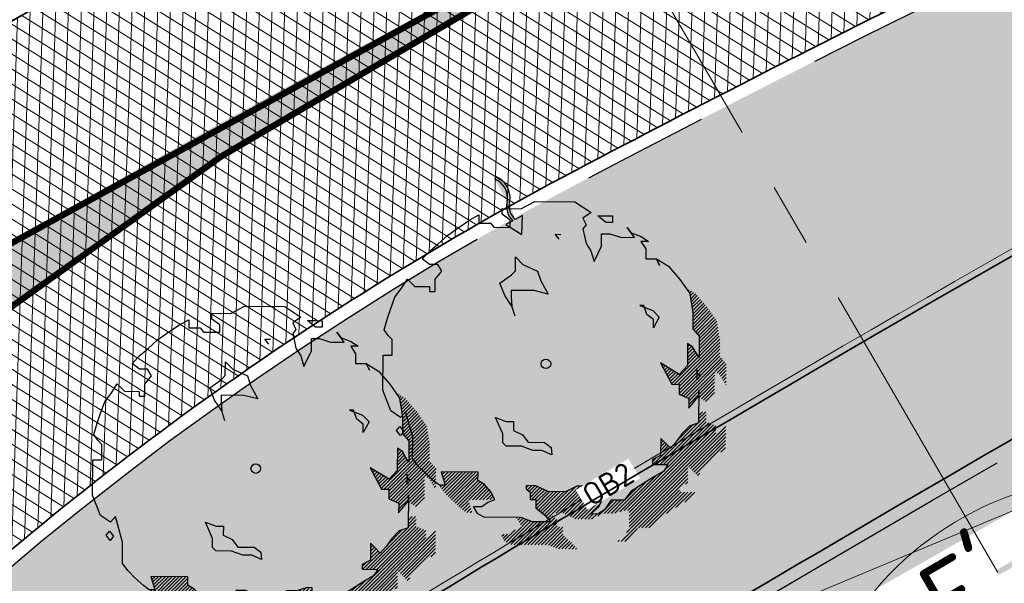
# Model space of a CAD drawing. Header units: metres. Extents: x 195696 to 514079, y 327475 to 328989.
# Tile 49 of 146: x 195920.91 to 195936.4, y 327615.56 to 327624.41. Entities that reach past the tile are written whole.
import ezdxf
from ezdxf.enums import TextEntityAlignment as Align

# ---------------------------------------------------------------- set-up
doc = ezdxf.new("R2010")
doc.units = ezdxf.units.M
for name, pattern in [('CENTER2', [1.125, 0.75, -0.125, 0.125, -0.125]), ('VH-RIJWIELPADBAND', [20, 8, -2, 2, -2, 0, -2, 2, -2]), ('VH-TROTTOIRBAND_180-200', [20, 10, -2, 2, -2, 2, -2]), ('XX-CENTER', [8, 5, -1, 1, -1])]:
    doc.linetypes.add(name, pattern=pattern)
for name, color, linetype, lineweight in [('B-WE-GR-BOOM-S', 74, 'Continuous', 18), ('B-WE-RI-GWA-G', 30, 'Continuous', 18), ('mk-nw-streep 0.10', 7, 'Continuous', 35), ('N-WE-GR-BOOM-S', 74, 'Continuous', 25), ('N-WE-GR-GRAS-A-250', 62, 'Continuous', 18), ('N-WE-GW-ONTGRAVINGSVAK-vak 5-A-250', 82, 'Continuous', 18), ('N-WE-GW-TALUD-G', 6, 'Continuous', 18), ('N-WE-KG-WERKGRENS-200-G', 14, 'CENTER2', 35), ('N-WE-RI-HWA_KOLK_INFILTRATIE-S-50', 150, 'Continuous', 25), ('N-WE-VH-GESLOTENVERHARDING-A-200', 252, 'Continuous', 18), ('N-WE-VH-KANTOPSLUITING_OPSLUITBAND-T18', 7, 'Continuous', 18), ('N-WE-VH-KANTOPSLUITING_OPSLUITBAND_100X200-G', 5, 'Continuous', 13), ('N-WE-VH-KANTOPSLUITING_RIJWIELPADBAND_40 120_250-G', 1, 'VH-RIJWIELPADBAND', 35), ('N-WE-VH-KANTOPSLUITING_TROTTOIRBAND_180 200_250-G', 6, 'VH-TROTTOIRBAND_180-200', 25), ('N-WE-VH-KANTOPSLUITING_VOORKANTBAND-G', 2, 'Continuous', 35), ('N-WE-VH-KANTVERHARDING-G', 5, 'Continuous', 35), ('N-WE-VH-OPENVERHARDING_BETONSTRAATSTEEN_ROOD-A', 13, 'Continuous', 18), ('N-WE-VH-TEGEL-A', 252, 'Continuous', 18), ('X-XX-AL-T25', 7, 'Continuous', 25), ('X-XX-AL-VERWIJZING-S-250', 7, 'Continuous', 18), ('X-XX-AL-VERWIJZING_DOORSNEDE-G', 7, 'XX-CENTER', 18)]:
    doc.layers.add(name, color=color, linetype=linetype, lineweight=lineweight)
doc.styles.add('NLCS-ISO', font='NLCS-ISO.ttf')
doc.styles.add('NLCS-ISO-M200-T18', font='NLCS-ISO.ttf', dxfattribs={"height": 0.36})
doc.styles.add('NLCS-ISO-M250-T25', font='NLCS-ISO.ttf', dxfattribs={"height": 0.625})
pattern_1 = [(0, (0, 0), (0.5, 0.5), [0.125, -0.375]), (0, (0.275, 0.3), (0.5, 0.5), [0.125, -0.375]), (90, (0.05, 0.175), (-0.5, 0.5), [0.125, -0.375]), (90, (0.25, 0.35), (-0.5, 0.5), [0.125, -0.375]), (45, (0.1, 0.35), (0, 0.5), [0.125, -0.582106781]), (135, (0.275, 0), (-0.5, 0), [0.125, -0.582106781]), (26.5650512, (0.125, 0.15), (0.5, 2e-10), [0.125, -0.9930339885]), (26.5650512, (0.35, 0.4), (0.5, 2e-10), [0.125, -0.9930339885]), (63.43494882, (0.35, 0), (3e-11, 0.5), [0.125, -0.9930339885]), (63.43494882, (0.125, 0.225), (3e-11, 0.5), [0.125, -0.9930339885]), (63.43494882, (0.3, 0.1), (3e-11, 0.5), [0.125, -0.9930339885]), (116.5650512, (0, 0.275), (-2e-10, 0.5), [0.125, -0.9930339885]), (153.43494882, (0.1, 0.075), (-0.5, 3e-11), [0.125, -0.9930339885])]

# ---------------------------------------------------------------- blocks, each defined once
blk = doc.blocks.new('SGR-BOOM_05')
blk.add_lwpolyline([(0.433, 4.712), (0.441, 4.722), (0.45, 4.731), (0.457, 4.739), (0.465, 4.746), (0.473, 4.754), (0.48, 4.761), (0.487, 4.77), (0.494, 4.779), (0.501, 4.79), (0.508, 4.802), (0.513, 4.817), (0.516, 4.836), (0.517, 4.858), (0.515, 4.885), (0.509, 4.916), (0.475, 5.034, -0.52938), (0.529, 5.099, -0.087139), (2.218, 4.625, -0.372341), (2.284, 4.473), (2.354, 4.119), (2.18, 3.946), (1.992, 3.985), (1.767, 3.817), (1.853, 3.602), (2.086, 3.527), (2.712, 3.671), (2.864, 3.587), (2.85, 3.453), (2.707, 3.365), (2.577, 2.941), (2.743, 2.67), (3.168, 3.347, -0.504641), (3.406, 3.14, 0.331948), (3.544, 2.921, 0.282008), (3.993, 3.004), (3.957, 2.985, -0.512156), (4.163, 2.984, -0.16076), (5.094, -0.056), (4.977, -0.169), (4.976, -0.294), (4.862, -0.315), (4.876, -0.438), (4.698, -0.381), (4.644, -0.519), (4.864, -0.665), (4.933, -0.72), (5.054, -0.599, -0.106371), (4.341, -2.61), (3.705, -2.201), (3.588, -2.282), (3.512, -1.945), (3.286, -1.673), (3.024, -1.676), (3.03, -1.99), (2.83, -2.678), (2.861, -2.809), (3.005, -2.829), (3.93, -3.183, -0.236298), (-0.225, -5.013, 0.159625), (-0.347, -4.77, 0.350802), (-0.315, -4.528, -0.504641), (-0.6, -4.393), (-0.531, -4.17), (-0.647, -3.962), (-0.802, -3.978), (-0.825, -4.144), (-0.942, -4.211), (-1.08, -4.106), (-1.2, -3.475), (-1.291, -3.384), (-1.522, -3.391), (-1.586, -3.665), (-1.68, -3.694), (-1.769, -3.923), (-2.003, -3.798, 0.733583), (-1.918, -3.973, -0.861625), (-1.87, -4.128, 0.279978), (-2.043, -4.393), (-2.036, -4.403, -0.827056), (-2.208, -4.583, -0.116774), (-4.152, -2.556), (-4.114, -2.549), (-4.084, -2.541), (-4.059, -2.531), (-4.039, -2.52), (-4.024, -2.509), (-4.013, -2.498), (-4.004, -2.486), (-3.768, -2.184), (-3.762, -2.173), (-3.758, -2.163), (-3.755, -2.153), (-3.752, -2.143), (-3.748, -2.133), (-3.745, -2.123), (-3.74, -2.111), (-3.735, -2.099), (-3.729, -2.085), (-3.721, -2.071), (-3.713, -2.056), (-3.705, -2.04), (-3.697, -2.024), (-3.689, -2.007), (-3.682, -1.991), (-3.676, -1.975), (-3.671, -1.959), (-3.668, -1.944), (-3.666, -1.929), (-3.665, -1.916), (-3.666, -1.904), (-3.668, -1.893), (-3.671, -1.884), (-3.676, -1.877), (-3.682, -1.872), (-3.69, -1.869), (-3.698, -1.867), (-3.708, -1.866), (-3.718, -1.865), (-3.729, -1.864), (-3.74, -1.863), (-3.752, -1.86), (-3.764, -1.856), (-3.776, -1.85), (-3.788, -1.843), (-3.801, -1.835), (-3.813, -1.826), (-3.826, -1.816), (-3.84, -1.806), (-3.853, -1.796), (-3.866, -1.785), (-3.88, -1.774), (-3.893, -1.762), (-3.907, -1.75), (-4.15, -2.028), (-4.162, -2.015), (-4.173, -2), (-4.183, -1.984), (-4.193, -1.968), (-4.204, -1.951), (-4.219, -1.938), (-4.242, -1.928), (-4.274, -1.924), (-4.319, -1.929), (-4.379, -1.942), (-4.457, -1.967, -0.040997), (-4.791, -1.027), (-4.617, -1.057), (-4.463, -1.156), (-4.38, -1.082), (-4.281, -0.927), (-4.376, -0.782), (-4.323, -0.567), (-4.52, -0.551), (-4.652, -0.423), (-4.892, -0.58, -0.05814), (-4.988, 0.829), (-4.852, 0.802), (-4.298, 0.364), (-4.06, 0.447), (-3.128, 0.693), (-3.049, 1), (-3.409, 1.144), (-3.464, 1.261), (-4.121, 1.584), (-4.136, 1.769), (-4.358, 1.957), (-4.448, 2.14), (-4.297, 2.378), (-3.958, 2.431), (-3.65, 2.633), (-3.646, 2.84), (-3.838, 3.066), (-3.787, 3.162), (-3.863, 3.31, -0.13428), (-1.664, 4.835, -0.541727), (-1.597, 4.783), (-1.608, 4.639), (-1.605, 4.565), (-1.595, 4.508), (-1.579, 4.465), (-1.558, 4.434), (-1.535, 4.41), (-1.511, 4.392), (-1.487, 4.376), (-1.465, 4.359), (-1.446, 4.342), (-1.428, 4.325), (-1.411, 4.309), (-1.395, 4.295), (-1.38, 4.284), (-1.364, 4.276), (-1.347, 4.272), (-1.33, 4.272), (-1.312, 4.277), (-1.292, 4.285), (-1.273, 4.294), (-1.252, 4.305), (-1.232, 4.316), (-1.211, 4.327), (-1.189, 4.336), (-1.168, 4.342), (-1.147, 4.347), (-1.126, 4.35), (-1.105, 4.353), (-1.085, 4.356), (-1.066, 4.36), (-1.048, 4.365), (-1.031, 4.372), (-1.015, 4.382), (-1, 4.394), (-0.986, 4.408), (-0.973, 4.424), (-0.963, 4.324), (-0.94, 4.298), (-0.834, 4.118), (-0.611, 3.996), (-0.927, 4.508), (-0.921, 4.523), (-0.917, 4.539), (-0.915, 4.553), (-0.916, 4.568), (-0.92, 4.583), (-0.927, 4.598), (-0.938, 4.613), (-0.953, 4.629), (-0.972, 4.647), (-0.994, 4.667), (-1.02, 4.691), (-1.05, 4.719), (-1.082, 4.754), (-1.117, 4.795), (-1.199, 4.901, -0.543104), (-1.171, 4.981, -0.046766), (-0.234, 5.117, -0.385168), (-0.182, 5.074), (-0.152, 4.882), (-0.138, 4.822), (-0.121, 4.78), (-0.104, 4.753), (-0.085, 4.737), (-0.066, 4.73), (-0.047, 4.727), (-0.027, 4.726), (-0.009, 4.724), (0.009, 4.72), (0.027, 4.716), (0.044, 4.71), (0.061, 4.704), (0.077, 4.697), (0.093, 4.689), (0.109, 4.682), (0.124, 4.675), (0.139, 4.668), (0.153, 4.66), (0.167, 4.653), (0.18, 4.645), (0.191, 4.638), (0.202, 4.629), (0.211, 4.621), (0.219, 4.611), (0.225, 4.602), (0.231, 4.593), (0.236, 4.584), (0.242, 4.576), (0.247, 4.569), (0.253, 4.564), (0.26, 4.56), (0.269, 4.559), (0.278, 4.56), (0.289, 4.563), (0.3, 4.568), (0.312, 4.574), (0.324, 4.582), (0.336, 4.592), (0.348, 4.603), (0.36, 4.616), (0.371, 4.63), (0.382, 4.644), (0.393, 4.659), (0.404, 4.673), (0.414, 4.687), (0.423, 4.7)], format="xyb", close=True)
blk.add_circle((0, 0), 0.15)
blk = doc.blocks.new('Doorsteek water')
h = blk.add_hatch(color=151)
h.dxf.hatch_style = 1
edge = h.paths.add_edge_path()
edge.add_line((-0.025, -0.239), (0.018, -0.239))
edge.add_arc((0.266, -0.137), 0.268, 138.6176, 202.2381, ccw=False)
edge.add_arc((-0.211, 0.27), 0.359, 320.2615, 399.6419)
edge.add_line((0.065, 0.498), (0.034, 0.473))
edge.add_arc((-0.211, 0.27), 0.319, 320.3581, 399.6419, ccw=False)
edge.add_arc((0.266, -0.137), 0.308, 138.7311, 199.2288)
h = blk.add_hatch(color=151)
h.dxf.hatch_style = 1
h.paths.add_polyline_path([(0, -0.498), (0.15, -0.239), (-0.15, -0.239)])
for p, q in [((-0.025, -0.239), (-0.15, -0.239)), ((-0.15, -0.239), (0, -0.498)), ((0, -0.498), (0.15, -0.239)), ((0.15, -0.239), (0.018, -0.239))]:
    blk.add_line(p, q)
blk.add_lwpolyline([(0.065, 0.498), (0.034, 0.473)])
for centre, radius, start, end in [((-0.211, 0.27), 0.319, 320.3581, 39.6419), ((-0.211, 0.27), 0.359, 320.3581, 39.6419), ((0.266, -0.137), 0.308, 138.7311, 199.2288), ((0.266, -0.137), 0.268, 138.7311, 202.2381)]:
    blk.add_arc(centre, radius, start, end)
blk = doc.blocks.new('SGR-BOOM_27')
for p, q in [((-0.788, 4.875), (-0.349, 5.103)), ((-0.349, 5.103), (0.911, 5.094)), ((0.911, 5.094), (1.423, 4.756)), ((-2.39, 4.527), (-2.106, 4.679)), ((-2.106, 4.679), (-2.108, 4.422)), ((-1.381, 4.7), (-1.38, 4.88)), ((-1.126, 4.518), (-1.381, 4.7)), ((-1.38, 4.88), (-0.788, 4.875)), ((1.423, 4.756), (1.164, 4.578)), ((1.883, 4.444), (1.628, 4.651)), ((1.628, 4.651), (1.859, 4.65)), ((1.859, 4.65), (2.091, 4.648)), ((2.091, 4.648), (2.089, 4.442)), ((-2.804, 4.247), (-2.39, 4.527)), ((-2.108, 4.422), (-1.744, 4.419)), ((-1.744, 4.419), (-1.642, 4.29)), ((-1.127, 4.286), (-1.126, 4.518)), ((1.266, 4.371), (1.162, 4.243)), ((1.164, 4.578), (1.266, 4.371)), ((2.089, 4.442), (1.883, 4.444)), ((-3.399, 3.763), (-3.088, 4.044)), ((-3.088, 4.044), (-2.804, 4.247)), ((-1.642, 4.29), (-1.127, 4.286)), ((0.286, 4.07), (0.466, 4.068)), ((0.413, 3.914), (0.286, 4.07)), ((1.162, 4.243), (1.261, 3.78)), ((1.749, 3.699), (1.752, 4.085)), ((1.752, 4.085), (2.009, 4.083)), ((2.009, 4.083), (2.347, 3.977)), ((2.785, 3.974), (2.555, 4.284)), ((2.555, 4.284), (2.68, 4.115)), ((2.68, 4.115), (2.991, 3.998)), ((-3.632, 3.559), (-3.399, 3.763)), ((1.261, 3.78), (1.414, 3.547)), ((2.347, 3.977), (2.785, 3.974)), ((3.221, 3.842), (2.989, 3.844)), ((2.989, 3.844), (3.142, 3.611)), ((2.991, 3.998), (3.221, 3.842)), ((-3.891, 3.304), (-3.632, 3.559)), ((1.414, 3.547), (1.514, 3.212)), ((1.514, 3.212), (1.749, 3.699)), ((3.142, 3.611), (3.14, 3.302)), ((-3.661, 3.122), (-3.891, 3.304)), ((-3.404, 3.12), (-3.661, 3.122)), ((-3.277, 2.913), (-3.404, 3.12)), ((-0.957, 2.922), (-0.954, 3.359)), ((-0.954, 3.359), (-0.724, 3.126)), ((-0.724, 3.126), (-0.263, 2.916)), ((3.14, 3.302), (3.474, 3.3)), ((3.474, 3.3), (3.858, 3.066)), ((3.575, 3.093), (3.474, 3.3)), ((3.474, 3.3), (3.575, 3.093)), ((-3.485, 2.657), (-3.277, 2.913)), ((-1.449, 2.539), (-1.087, 2.794)), ((-1.087, 2.794), (-0.957, 2.922)), ((-0.263, 2.916), (-0.162, 2.607)), ((3.858, 3.066), (4.215, 2.651)), ((-4.541, 2.382), (-4.359, 2.664)), ((-4.359, 2.664), (-4.129, 2.431)), ((-3.487, 2.272), (-3.485, 2.657)), ((-1.298, 2.148), (-1.449, 2.539)), ((-0.162, 2.607), (0.066, 2.189)), ((4.215, 2.651), (4.521, 2.212)), ((-4.749, 2.097), (-4.541, 2.382)), ((-4.129, 2.431), (-3.666, 2.427)), ((-3.666, 2.427), (-3.667, 2.273)), ((-3.667, 2.273), (-3.487, 2.272)), ((-1.091, 2.305), (-1.092, 2.095)), ((-0.37, 2.3), (-1.091, 2.305)), ((0.066, 2.189), (-0.37, 2.3)), ((4.424, 2.351), (4.439, 2.366)), ((4.468, 2.287), (4.507, 2.325)), ((4.51, 2.219), (4.574, 2.284)), ((4.521, 2.212), (4.619, 1.615)), ((4.526, 2.127), (4.642, 2.243)), ((4.543, 2.035), (4.71, 2.201)), ((-4.88, 1.738), (-4.749, 2.097)), ((-1.069, 1.812), (-1.298, 2.148)), ((-1.092, 2.095), (-1.069, 1.812)), ((4.56, 1.943), (4.76, 2.143)), ((4.576, 1.85), (4.81, 2.084)), ((4.593, 1.758), (4.861, 2.026)), ((4.61, 1.666), (4.911, 1.967)), ((4.619, 1.566), (4.961, 1.909)), ((-4.986, 1.43), (-4.88, 1.738)), ((-0.968, 1.503), (-1.069, 1.812)), ((2.949, 1.833), (3.359, 1.676)), ((3.077, 1.832), (2.949, 1.833)), ((3.178, 1.549), (3.077, 1.832)), ((3.383, 1.393), (3.178, 1.549)), ((3.359, 1.676), (3.563, 1.469)), ((4.615, 1.127), (5.152, 1.664)), ((4.619, 1.615), (4.615, 1.101)), ((4.616, 1.237), (5.107, 1.728)), ((4.617, 1.347), (5.062, 1.792)), ((4.618, 1.456), (5.012, 1.85)), ((4.654, 1.057), (5.197, 1.6)), ((-5.091, 1.07), (-4.986, 1.43)), ((3.563, 1.469), (3.381, 1.136)), ((3.381, 1.136), (3.383, 1.393)), ((4.704, 0.999), (5.241, 1.536)), ((4.755, 0.941), (5.286, 1.471)), ((4.806, 0.883), (5.33, 1.407)), ((4.818, 0.677), (5.388, 1.247)), ((4.819, 0.786), (5.373, 1.341)), ((-4.964, 0.889), (-5.091, 1.07)), ((4.615, 1.101), (4.819, 0.868)), ((4.815, 0.348), (5.434, 0.967)), ((4.816, 0.457), (5.419, 1.06)), ((4.817, 0.567), (5.404, 1.154)), ((-4.836, 0.76), (-4.964, 0.889)), ((-4.84, 0.271), (-4.836, 0.76)), ((4.041, -0.644), (5.465, 0.78)), ((4.149, -0.645), (5.469, 0.675)), ((4.457, 0.639), (4.452, -0.056)), ((4.611, 0.535), (4.457, 0.639)), ((4.814, 0.238), (5.45, 0.873)), ((4.819, 0.868), (4.814, 0.199)), ((4.188, -0.932), (5.467, 0.346)), ((4.189, -0.823), (5.468, 0.456)), ((4.19, -0.713), (5.469, 0.565)), ((4.453, 0.094), (4.713, 0.354)), ((4.454, 0.204), (4.673, 0.423)), ((4.455, 0.314), (4.634, 0.493)), ((4.456, 0.423), (4.585, 0.553)), ((4.457, 0.533), (4.52, 0.596)), ((4.712, 0.354), (4.611, 0.535)), ((4.814, 0.199), (4.712, 0.354)), ((-5.131, -0.833), (-5.123, 0.273)), ((-5.123, 0.273), (-4.84, 0.271)), ((3.604, 0.028), (3.959, -0.644)), ((4.193, -0.337), (3.604, 0.028)), ((3.611, 0.014), (3.617, 0.02)), ((3.95, -0.627), (4.799, 0.222)), ((4.25, -0.98), (5.466, 0.237)), ((4.326, -1.013), (5.517, 0.179)), ((4.402, -1.045), (5.568, 0.121)), ((4.452, -0.015), (4.756, 0.288)), ((5.322, -0.234), (5.619, 0.063)), ((5.387, -0.278), (5.67, 0.005)), ((3.649, -0.057), (3.684, -0.022)), ((3.686, -0.128), (3.751, -0.063)), ((3.724, -0.199), (3.818, -0.105)), ((3.762, -0.271), (3.886, -0.147)), ((3.799, -0.342), (3.953, -0.188)), ((3.837, -0.413), (4.02, -0.23)), ((3.875, -0.484), (4.087, -0.271)), ((4.452, -0.056), (4.193, -0.337)), ((4.479, -1.078), (5.308, -0.248)), ((4.76, -0.187), (4.759, -0.341)), ((4.759, -0.341), (4.76, -0.187)), ((5.452, -0.322), (5.669, -0.105)), ((5.495, -0.388), (5.668, -0.214)), ((3.912, -0.555), (4.155, -0.313)), ((4.758, -0.495), (4.759, -0.341)), ((4.862, -0.342), (4.758, -0.495)), ((4.759, -0.341), (4.862, -0.342)), ((4.805, -0.968), (5.306, -0.467)), ((4.806, -0.859), (5.307, -0.358)), ((4.82, -1.062), (5.306, -0.577)), ((5.534, -0.458), (5.668, -0.324)), ((5.574, -0.526), (5.667, -0.434)), ((5.617, -0.592), (5.666, -0.543)), ((-4.879, -1.478), (-5.131, -0.833)), ((3.959, -0.644), (4.191, -0.645)), ((4.191, -0.645), (4.188, -0.954)), ((4.495, -1.17), (4.806, -0.859)), ((4.806, -0.83), (4.799, -1.859)), ((4.805, -1.01), (4.806, -0.83)), ((4.888, -1.104), (5.305, -0.687)), ((4.955, -1.145), (5.304, -0.796)), ((5.022, -1.187), (5.303, -0.906)), ((5.66, -0.658), (5.665, -0.653)), ((4.188, -0.954), (4.496, -1.085)), ((4.494, -1.279), (4.805, -0.968)), ((4.494, -1.394), (4.805, -1.01)), ((4.496, -1.085), (4.494, -1.394)), ((-4.572, -1.686), (-4.879, -1.478)), ((-4.416, -1.507), (-4.572, -1.686)), ((-4.191, -2.31), (-4.416, -1.507)), ((4.803, -1.733), (5.027, -1.509)), ((4.806, -1.621), (4.919, -1.508)), ((4.81, -1.508), (4.811, -1.507)), ((-1.356, -2.203), (-1.584, -1.682)), ((-1.584, -1.682), (-1.25, -1.814)), ((-1.25, -1.814), (-1.019, -1.815)), ((-1.019, -1.815), (-1.021, -2.098)), ((3.588, -3.166), (5.04, -1.714)), ((3.696, -3.167), (5.043, -1.819)), ((3.804, -3.168), (5.119, -1.852)), ((4.799, -1.846), (5.041, -1.604)), ((-4.703, -2.096), (-4.6, -1.969)), ((-4.576, -2.256), (-4.703, -2.096)), ((-4.6, -1.969), (-4.472, -2.128)), ((-4.472, -2.128), (-4.576, -2.256)), ((-1.021, -2.098), (-0.739, -2.233)), ((2.465, -4.615), (5.196, -1.884)), ((2.579, -4.61), (5.272, -1.917)), ((2.619, -5.006), (5.655, -1.969)), ((2.62, -4.786), (5.346, -2.061)), ((2.621, -4.677), (5.347, -1.951)), ((3.48, -3.165), (4.779, -1.866)), ((4.133, -2.403), (4.61, -1.926)), ((4.515, -1.96), (4.282, -2.194)), ((4.494, -3.239), (5.655, -2.079)), ((4.799, -1.859), (4.515, -1.96)), ((-4.196, -2.979), (-4.191, -2.31)), ((-1.358, -2.486), (-1.356, -2.203)), ((-0.739, -2.233), (-0.56, -2.466)), ((-0.56, -2.466), (-0.046, -2.47)), ((-0.046, -2.47), (0.159, -2.626)), ((2.62, -4.896), (5.345, -2.17)), ((3.612, -2.343), (3.608, -2.883)), ((3.61, -2.599), (3.738, -2.471)), ((3.611, -2.49), (3.684, -2.416)), ((3.74, -2.473), (3.612, -2.343)), ((3.612, -2.38), (3.63, -2.362)), ((3.918, -2.654), (3.74, -2.473)), ((4.1, -2.45), (3.918, -2.654)), ((4.282, -2.194), (4.1, -2.45)), ((4.548, -3.294), (5.654, -2.188)), ((4.602, -3.349), (5.653, -2.298)), ((4.656, -3.403), (5.652, -2.408)), ((-1.256, -2.59), (-1.358, -2.486)), ((-0.767, -2.593), (-1.256, -2.59)), ((-0.408, -2.724), (-0.767, -2.593)), ((-0.125, -2.727), (-0.408, -2.724)), ((0.183, -2.858), (-0.125, -2.727)), ((0.159, -2.626), (0.183, -2.858)), ((3.372, -3.164), (3.9, -2.636)), ((3.608, -2.819), (3.846, -2.581)), ((3.609, -2.709), (3.792, -2.526)), ((4.711, -3.458), (5.651, -2.517)), ((5.503, -2.775), (5.65, -2.627)), ((-4.017, -3.212), (-4.196, -2.979)), ((3.349, -3.078), (3.482, -2.945)), ((3.35, -3.01), (3.349, -3.164)), ((3.608, -2.883), (3.35, -3.01)), ((-3.813, -3.419), (-4.017, -3.212)), ((-2.137, -3.406), (-3.298, -3.397)), ((-3.298, -3.397), (-3.173, -3.81)), ((-3.295, -3.408), (-3.284, -3.397)), ((-3.275, -3.933), (-2.744, -3.402)), ((-3.27, -3.492), (-3.176, -3.398)), ((-3.244, -3.575), (-3.068, -3.399)), ((-3.228, -3.995), (-2.636, -3.402)), ((-3.219, -3.659), (-2.96, -3.4)), ((-3.193, -3.742), (-2.852, -3.401)), ((-3.181, -4.056), (-2.528, -3.403)), ((-3.129, -4.113), (-2.42, -3.404)), ((-3.075, -4.168), (-2.312, -3.405)), ((-3.021, -4.223), (-2.204, -3.406)), ((-2.139, -3.663), (-2.137, -3.406)), ((2.538, -5.304), (4.462, -3.381)), ((2.618, -5.115), (4.462, -3.271)), ((3.349, -3.164), (3.837, -3.168)), ((3.707, -3.373), (3.397, -3.55)), ((3.837, -3.168), (3.707, -3.373)), ((-3.532, -3.679), (-3.813, -3.419)), ((-3.353, -3.809), (-3.532, -3.679)), ((-2.967, -4.278), (-2.137, -3.448)), ((-2.911, -4.33), (-2.138, -3.557)), ((-2.854, -4.383), (-2.136, -3.665)), ((-2.797, -4.435), (-2.07, -3.707)), ((-1.934, -3.793), (-2.139, -3.663)), ((2.165, -4.697), (3.166, -3.697)), ((2.321, -4.651), (3.453, -3.518)), ((2.368, -5.583), (4.461, -3.49)), ((3.397, -3.55), (2.673, -4.008)), ((2.91, -5.15), (4.46, -3.6)), ((4.386, -3.783), (4.459, -3.71)), ((4.765, -3.513), (4.844, -3.434)), ((-3.173, -3.81), (-3.353, -3.809)), ((-3.323, -3.871), (-3.26, -3.809)), ((-2.741, -4.487), (-2.003, -3.749)), ((-2.421, -4.276), (-1.937, -3.792)), ((-2.311, -4.275), (-1.885, -3.849)), ((-2.201, -4.274), (-1.834, -3.907)), ((-2.091, -4.273), (-1.783, -3.965)), ((-1.981, -4.271), (-1.733, -4.023)), ((-1.73, -4.026), (-1.934, -3.793)), ((-0.623, -3.893), (-0.559, -3.829)), ((-0.622, -3.829), (-0.623, -3.932)), ((-0.623, -3.932), (-0.495, -4.036)), ((-0.313, -3.831), (-0.622, -3.829)), ((-0.584, -3.963), (-0.451, -3.83)), ((-0.524, -4.012), (-0.349, -3.837)), ((-0.496, -4.202), (-0.196, -3.902)), ((-0.495, -4.092), (-0.273, -3.87)), ((-0.453, -4.268), (-0.12, -3.934)), ((-0.345, -4.268), (-0.043, -3.966)), ((-0.318, -4.459), (0.126, -4.015)), ((-0.317, -4.35), (0.034, -3.999)), ((0.071, -4.014), (-0.313, -3.831)), ((-0.295, -4.545), (0.234, -4.015)), ((-0.236, -4.595), (0.343, -4.016)), ((-0.176, -4.644), (0.451, -4.017)), ((-0.117, -4.693), (0.559, -4.018)), ((-0.057, -4.743), (0.721, -3.964)), ((-0.004, -4.798), (0.935, -3.86)), ((0.046, -4.857), (1.061, -3.842)), ((0.611, -4.018), (0.071, -4.014)), ((0.318, -4.693), (1.17, -3.842)), ((0.427, -4.694), (1.278, -3.843)), ((0.535, -4.695), (1.431, -3.798)), ((0.609, -4.729), (1.587, -3.752)), ((0.973, -3.841), (0.611, -4.018)), ((0.683, -4.764), (1.704, -3.743)), ((0.757, -4.799), (1.77, -3.786)), ((0.831, -4.835), (1.77, -3.895)), ((0.904, -4.87), (1.769, -4.005)), ((1.281, -3.843), (0.973, -3.841)), ((1.616, -3.743), (1.281, -3.843)), ((1.771, -3.744), (1.616, -3.743)), ((1.767, -4.284), (1.771, -3.744)), ((2.673, -4.008), (2.466, -4.289)), ((2.469, -4.284), (2.87, -3.884)), ((3.018, -5.151), (4.2, -3.969)), ((-2.684, -4.539), (-2.438, -4.293)), ((-1.871, -4.27), (-1.693, -4.093)), ((-1.835, -4.36), (-1.603, -4.259)), ((-1.761, -4.269), (-1.655, -4.163)), ((-1.603, -4.259), (-1.73, -4.026)), ((-1.651, -4.268), (-1.617, -4.234)), ((-0.495, -4.036), (-0.497, -4.267)), ((-0.497, -4.267), (-0.317, -4.269)), ((-0.317, -4.269), (-0.319, -4.526)), ((1.004, -4.879), (1.768, -4.115)), ((1.112, -4.879), (1.767, -4.224)), ((1.662, -4.489), (1.767, -4.284)), ((1.831, -4.705), (2.248, -4.288)), ((2.05, -4.286), (1.842, -4.593)), ((1.858, -4.569), (2.14, -4.287)), ((1.939, -4.706), (2.356, -4.289)), ((2.047, -4.706), (2.464, -4.289)), ((2.466, -4.289), (2.05, -4.286)), ((3.126, -5.152), (4.249, -4.028)), ((3.234, -5.153), (4.357, -4.029)), ((3.794, -4.701), (4.465, -4.03)), ((4.09, -4.514), (4.573, -4.031)), ((4.367, -4.346), (4.681, -4.032)), ((-2.622, -4.586), (-2.412, -4.376)), ((-2.558, -4.631), (-2.387, -4.46)), ((-2.491, -4.672), (-2.362, -4.543)), ((-2.383, -4.673), (-2.336, -4.627)), ((-2.278, -4.485), (-2.016, -4.487)), ((-2.146, -4.718), (-2.278, -4.485)), ((-2.016, -4.487), (-1.835, -4.36)), ((-0.319, -4.526), (-0.037, -4.759)), ((1.22, -4.88), (1.715, -4.385)), ((1.403, -4.719), (1.662, -4.489)), ((1.842, -4.593), (1.635, -4.72)), ((1.636, -4.791), (1.821, -4.606)), ((-1.941, -4.822), (-2.146, -4.718)), ((-0.784, -4.831), (-1.941, -4.822)), ((-1.175, -5.643), (-0.476, -4.944)), ((-0.922, -4.845), (-0.907, -4.83)), ((-0.881, -4.913), (-0.799, -4.831)), ((-0.839, -4.98), (-0.715, -4.856)), ((-0.798, -5.048), (-0.635, -4.885)), ((-0.425, -4.962), (-0.784, -4.831)), ((-0.756, -5.115), (-0.556, -4.914)), ((-0.569, -5.69), (0.282, -4.839)), ((-0.461, -5.691), (0.342, -4.888)), ((-0.037, -4.759), (0.141, -4.966)), ((0.097, -4.915), (0.228, -4.784)), ((1.328, -4.881), (1.49, -4.719)), ((1.635, -4.72), (1.403, -4.719)), ((1.436, -4.882), (1.598, -4.72)), ((-1.309, -5.558), (-0.966, -5.216)), ((-1.247, -5.606), (-0.773, -5.132)), ((-1.103, -5.68), (-0.386, -4.963)), ((-1.001, -5.687), (-0.278, -4.963)), ((-0.893, -5.688), (-0.17, -4.964)), ((-0.785, -5.688), (-0.062, -4.965)), ((-0.677, -5.689), (0.046, -4.966)), ((0.141, -4.966), (-0.425, -4.962)), ((-0.353, -5.692), (0.355, -4.983)), ((-0.245, -5.692), (0.355, -5.093)), ((-0.137, -5.693), (0.425, -5.132)), ((-0.029, -5.694), (0.533, -5.132)), ((0.076, -5.698), (0.533, -5.24)), ((2.476, -5.584), (2.881, -5.178)), ((-1.426, -5.35), (-1.426, -5.349)), ((-1.387, -5.419), (-1.318, -5.35)), ((-1.348, -5.489), (-1.21, -5.351)), ((0.156, -5.727), (0.533, -5.35)), ((0.235, -5.756), (0.57, -5.421)), ((0.315, -5.785), (0.63, -5.471)), ((0.399, -5.811), (0.689, -5.52)), ((0.504, -5.814), (0.749, -5.569)), ((2.26, -5.583), (2.301, -5.541)), ((0.609, -5.818), (0.808, -5.619)), ((0.715, -5.821), (0.859, -5.676)), ((0.82, -5.825), (0.91, -5.735)), ((0.925, -5.828), (0.96, -5.793))]:
    blk.add_line(p, q)
blk.add_circle((0, 0), 0.15)
blk = doc.blocks.new('SAL-VERWIJZING_AANZICHT_RECHTS-SO')
h = blk.add_hatch(color=256)
h.dxf.hatch_style = 1
h.paths.add_polyline_path([(10.247, 0), (7.124, 3.124), (6.876, 2.876), (9.578, 0.175), (0, 0.175), (0, -0.175), (9.578, -0.175), (6.876, -2.876), (7.124, -3.124)])
at = {"lineweight": 50, "style": 'NLCS-ISO'}
blk.add_attdef('...', text='', height=5, dxfattribs=at).set_placement((0, 0), align=Align.MIDDLE_RIGHT)
blk = doc.blocks.new('OB2')
at = {"layer": 'N-WE-VH-KANTOPSLUITING_OPSLUITBAND-T18', "insert": (0, 0), "char_height": 0.36, "attachment_point": 5, "style": 'NLCS-ISO-M200-T18', "bg_fill": 3, "box_fill_scale": 1, "bg_fill_color": 256, "bg_fill_transparency": 0}
blk.add_mtext_dynamic_manual_height_columns('OB2', width=0.96224, gutter_width=12.5, heights=[0], dxfattribs=at)

msp = doc.modelspace()

# ---------------------------------------------------------------- hatches: boundary and pattern name
at = {"layer": 'mk-nw-streep 0.10', "lineweight": 0}
h = msp.add_hatch(color=256, dxfattribs=at)
h.dxf.hatch_style = 1
h.paths.add_polyline_path([(195916.479, 327616.272, -0.068619), (195928.252, 327624.707), (195928.117, 327624.963, 0.022332), (195909.082, 327613.827, -0.08539), (195909.394, 327613.961), (195910.517, 327614.227, -0.712393), (195911.531, 327612.632), (195910.821, 327611.739, -0.06938), (195910.62, 327611.549, 0.040105)])
at = {"layer": 'N-WE-GR-GRAS-A-250', "lineweight": 0}
h = msp.add_hatch(dxfattribs=at)
h.set_pattern_fill('AGR-GRAS_02-SO', color=256, scale=0.05, pattern_type=2)
h.set_pattern_definition(pattern_1)
edge = h.paths.add_edge_path(flags=17)
edge.add_arc((195894.559, 327628.001), 2, 141.4673, 205.6254)
edge.add_line((195892.756, 327627.136), (195893.644, 327625.284))
edge.add_line((195893.644, 327625.284), (195903.2, 327629.238))
edge.add_line((195903.2, 327629.238), (195901.973, 327631.326))
edge.add_line((195901.973, 327631.326), (195892.995, 327629.247))
edge = h.paths.add_edge_path()
edge.add_arc((195894.559, 327628.001), 2, 114.1582, 205.6254)
edge.add_line((195892.756, 327627.136), (195893.644, 327625.284))
edge.add_line((195893.644, 327625.284), (195888.702, 327623.198))
edge.add_line((195888.702, 327623.198), (195889.284, 327621.932))
edge.add_line((195889.284, 327621.932), (195891.66, 327616.785))
edge.add_arc((195897.734, 327603.552), 14.56, 109.5185, 114.6542, ccw=False)
edge.add_arc((195898.401, 327603.226), 15.1, 98.3344, 111.4927, ccw=False)
edge.add_line((195896.213, 327618.166), (195896.97, 327618.35))
edge.add_arc((195895.096, 327626.066), 7.94, 283.6498, 306.4932)
edge.add_line((195899.818, 327619.683), (195901.077, 327620.614))
edge.add_arc((196065.231, 327394.024), 279.803, 123.93768, 125.92167, ccw=False)
edge.add_arc((196052.471, 327415.966), 254.48, 116.04818, 124.31219, ccw=False)
edge.add_arc((196065.231, 327394.024), 279.803, 114.4387, 116.4227, ccw=False)
edge.add_line((195949.471, 327648.757), (195977.246, 327661.046))
edge.add_line((195977.246, 327661.046), (195976.171, 327663.922))
edge.add_line((195976.171, 327663.922), (195975.151, 327666.351))
edge.add_line((195975.151, 327666.351), (195928.358, 327645.353))
edge.add_line((195928.358, 327645.353), (195893.741, 327629.826))
h = msp.add_hatch(dxfattribs=at)
h.set_pattern_fill('AGR-GRAS_02-SO', color=256, scale=0.05, pattern_type=2)
h.set_pattern_definition(pattern_1)
edge = h.paths.add_edge_path()
edge.add_arc((196043.198, 327406.41), 250.2, 119.04453, 125.0101)
edge.add_arc((196048.577, 327398.732), 259.575, 125.0101, 125.41283)
edge.add_line((195898.163, 327610.285), (195897.978, 327610.543))
edge.add_arc((195896.36, 327616.105), 5.792, 232.0051, 286.219, ccw=False)
edge.add_arc((195892.979, 327611.777), 0.3, 121.9578, 232.113, ccw=False)
edge.add_arc((195864.853, 327667.592), 62.202, 296.71958, 297.64071)
edge.add_arc((195887.442, 327609.327), 7.02, 26.772, 27.5882)
edge.add_arc((195897.738, 327603.538), 9.915, 103.6538, 114.2586, ccw=False)
edge.add_line((195895.397, 327613.173), (195898.07, 327613.822))
edge.add_arc((195895.096, 327626.066), 12.6, 283.6498, 306.4932)
edge.add_line((195902.59, 327615.936), (195903.848, 327616.867))
edge.add_arc((196052.471, 327415.966), 249.9, 120.18019, 126.49322, ccw=False)
edge.add_arc((196052.471, 327415.966), 249.9, 113.86716, 120.18019, ccw=False)
edge.add_line((195951.357, 327644.496), (195978.031, 327656.298))
edge.add_line((195978.031, 327656.298), (195978.071, 327656.207))
edge.add_line((195978.071, 327656.207), (195978.986, 327656.611))
edge.add_line((195978.986, 327656.611), (195980.482, 327653.231))
edge.add_line((195980.482, 327653.231), (195980.204, 327653.108))
edge.add_line((195980.204, 327653.108), (195980.332, 327652.828))
edge.add_line((195980.332, 327652.828), (195938.894, 327633.832))
edge.add_arc((196043.198, 327406.41), 250.2, 114.63784, 119.04453)
h = msp.add_hatch(dxfattribs=at)
h.set_pattern_fill('AGR-GRAS_02-SO', color=256, scale=0.05, pattern_type=2)
h.set_pattern_definition(pattern_1)
edge = h.paths.add_edge_path()
edge.add_line((195903.996, 327603.206), (195904.183, 327602.945))
edge.add_arc((195908.906, 327599.578), 5.8, 144.5158, 197.004)
edge.add_arc((195903.646, 327597.97), 0.3, 197.0059, 304.7223)
edge.add_line((195903.817, 327597.723), (195904.63, 327598.306))
edge.add_line((195904.63, 327598.306), (195904.688, 327598.225))
edge.add_arc((195874.641, 327639.238), 50.841, 306.2276, 317.1015)
edge.add_arc((195926.866, 327592.063), 19.554, 122.6836, 140.0077, ccw=False)
edge.add_arc((196178.558, 327200.51), 485.024, 120.53703, 122.73109, ccw=False)
edge.add_arc((196102.509, 327329.425), 335.349, 114.9862, 120.53703, ccw=False)
edge.add_line((195960.858, 327633.389), (195976.961, 327641.257))
edge.add_line((195976.961, 327641.257), (195975.898, 327643.432))
edge.add_line((195975.898, 327643.432), (195941.688, 327627.742))
edge.add_arc((196043.198, 327406.41), 243.5, 114.63777, 117.76947)
edge.add_arc((195952.95, 327577.801), 49.8, 117.7695, 133.4711)
edge.add_arc((195884.151, 327650.374), 50.2, 302.8422, 313.4711, ccw=False)
edge.add_arc((196024.16, 327433.473), 207.964, 122.84221, 124.47898)
edge.add_arc((196113.538, 327305.296), 364.223, 124.65447, 125.12158)
at = {"layer": 'N-WE-GW-ONTGRAVINGSVAK-vak 5-A-250', "lineweight": 0, "transparency": 33554495}
msp.add_hatch(color=256, dxfattribs=at).paths.add_polyline_path([(195928.133, 327617.553), (195930.022, 327614.407), (195947.087, 327624.099), (195960.083, 327630.579), (195971.69, 327635.965), (195990.476, 327644.608), (195989.447, 327646.843), (195969.974, 327637.857), (195969.306, 327638.222), (195965.4, 327636.922), (195960.356, 327635.176), (195950.143, 327629.894), (195934.308, 327621.147)])
at = {"layer": 'N-WE-VH-GESLOTENVERHARDING-A-200', "lineweight": 0}
h = msp.add_hatch(dxfattribs=at)
h.set_pattern_fill('AVH-GESLOTEN-SOD', color=256, scale=0.1, angle=28, pattern_type=2)
h.set_pattern_definition([(88, (0, 0), (-0.1998781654, 0.00697989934), []), (148, (0, 0), (-0.10598385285, -0.16960961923), [])])
edge = h.paths.add_edge_path()
edge.add_arc((196043.198, 327406.41), 243.7, 114.63777, 117.76947)
edge.add_arc((195952.95, 327577.801), 50, 117.7695, 133.4711)
edge.add_arc((195884.151, 327650.374), 50, 306.4913, 313.4711, ccw=False)
edge.add_line((195913.886, 327610.176), (195909.243, 327617.493))
edge.add_arc((196043.195, 327406.415), 249.994, 114.63775, 122.39971, ccw=False)
edge.add_line((195938.978, 327633.65), (196015.188, 327668.603))
edge.add_arc((195990.175, 327723.141), 60, 294.63777, 307.6955)
edge.add_line((196026.863, 327675.664), (196030.342, 327668.728))
edge.add_line((196030.342, 327668.728), (196027.017, 327667.107))
edge.add_line((196027.017, 327667.107), (196016.113, 327662.096))
edge.add_line((196016.113, 327662.096), (195941.604, 327627.924))
at = {"layer": 'N-WE-VH-OPENVERHARDING_BETONSTRAATSTEEN_ROOD-A', "lineweight": 0}
h = msp.add_hatch(dxfattribs=at)
h.set_pattern_fill('AVH-BSS_KEIFORMAAT_KEPER', color=256, scale=2, angle=26.5689, pattern_type=2)
h.set_pattern_definition([(26.56885, (195915.4832, 327624.8546), (0.09389615, 0.2817508), [0.63, -0.21]), (296.56885, (195915.29534, 327625.23025), (0.09389615, 0.2817508), [0.63, -0.21])])
h.paths.add_polyline_path([(195983.805, 327658.962), (195982.793, 327661.248), (195978.076, 327659.161), (195950.305, 327646.874, 0.055147), (195902.302, 327618.957), (195901.673, 327618.492), (195903.159, 327616.482), (195903.789, 327616.948, -0.055147), (195951.316, 327644.587), (195979.088, 327656.875)])
h = msp.add_hatch(dxfattribs=at)
h.set_pattern_fill('AVH-BSS_KEIFORMAAT_KEPER', color=256, scale=2, angle=28.0784, pattern_type=2)
h.set_pattern_definition([(28.07844, (195918.894, 327606.99577), (0.08644106, 0.28412663), [0.63, -0.21]), (298.07844, (195918.6963, 327607.36634), (0.08644106, 0.28412663), [0.63, -0.21])])
edge = h.paths.add_edge_path()
edge.add_line((195985.686, 327642.627), (195984.657, 327644.907))
edge.add_line((195984.657, 327644.907), (195960.9, 327633.298))
edge.add_arc((196102.506, 327329.432), 335.242, 114.98611, 120.53821)
edge.add_arc((196088.364, 327350.109), 310.252, 120.22912, 123.41309)
edge.add_line((195917.517, 327609.083), (195918.894, 327606.996))
edge.add_arc((196088.364, 327350.109), 307.752, 120.22787, 123.41309, ccw=False)
edge.add_arc((196102.506, 327329.432), 332.742, 114.98215, 120.53937, ccw=False)
edge.add_line((195961.977, 327631.042), (195985.686, 327642.627))
at = {"layer": 'N-WE-VH-TEGEL-A', "lineweight": 0}
h = msp.add_hatch(dxfattribs=at)
h.set_pattern_fill('AVH-TEGEL_300X300_HALFST', color=256, angle=28.1124, pattern_type=2)
h.set_pattern_definition([(28.11245, (195900.92463, 327618.18746), (0.19392683, 0.27366473), [0.3, -0.3]), (118.11245, (195900.92463, 327618.18746), (-0.2646074, -0.141361), [])])
edge = h.paths.add_edge_path()
edge.add_line((195931.264, 327639.659), (195916.075, 327630.735))
edge.add_arc((196052.471, 327415.966), 254.42, 122.41881, 126.49322)
edge.add_line((195901.16, 327620.501), (195899.902, 327619.57))
edge.add_line((195899.902, 327619.57), (195900.972, 327618.123))
edge.add_line((195900.972, 327618.123), (195902.183, 327619.118))
edge.add_arc((195796.016, 327894.089), 294.755, 291.11171, 291.17057)
edge.add_arc((196052.471, 327415.966), 252.62, 113.86716, 126.42699, ccw=False)
edge.add_line((195950.256, 327646.983), (195977.918, 327659.222))
edge.add_line((195977.918, 327659.222), (195977.19, 327660.869))
edge.add_line((195977.19, 327660.869), (195949.528, 327648.629))
edge.add_arc((196052.471, 327415.966), 254.42, 113.86716, 118.45069)

# ---------------------------------------------------------------- linework, layer by layer
at = {"layer": 'B-WE-RI-GWA-G', "flags": 128}
msp.add_lwpolyline([(195952.32, 327623.29), (195903.07, 327602.72), (195891.76, 327599.11), (195884.21, 327592.54), (195868.78, 327588.46), (195855.35, 327577.38), (195833.21, 327559.02)], dxfattribs=at)
at = {"layer": 'mk-nw-streep 0.10', "const_width": 0.1, "flags": 128}
for points in [[(195909.082, 327613.827, -0.036009), (195940.229, 327630.924), (195981.059, 327649.65)], [(195910.62, 327611.549, 0.040105), (195916.479, 327616.272, -0.068619), (195928.252, 327624.707, -0.013665), (195940.349, 327630.661), (195981.179, 327649.387)]]:
    msp.add_lwpolyline(points, format="xyb", dxfattribs=at)
at = {"layer": 'N-WE-KG-WERKGRENS-200-G', "ltscale": 20, "const_width": 0.5, "flags": 128}
msp.add_lwpolyline([(195828.545, 327534.879, 0.003022), (195829.936, 327535.772, 0.014457), (195849.92, 327549.78), (195856.815, 327554.916, 0.003168), (195864.164, 327560.585, 0.004116), (195873.665, 327568.135), (195875.247, 327569.74, -0.045904), (195893.668, 327584.176, -0.003921), (195895.416, 327585.283), (195899.69, 327587.114), (195908.655, 327591.146), (195913.778, 327593.526), (195911.752, 327599.816, 0.016726), (195914.303, 327602.383, -0.058738), (195918.191, 327605.69, -0.014964), (195933.784, 327615.411, -0.0229), (195960.645, 327629.644), (195962.27, 327626.102), (195964.656, 327627.197), (195963.016, 327630.771), (195985.356, 327641.687), (195986.288, 327639.641), (195991.379, 327641.99), (195991.217, 327642.341), (196016.833, 327654.103), (196043.365, 327666.219), (196062.745, 327674.983, -0.224966), (196073.45, 327674.791, -0.142121), (196089.662, 327659.905), (196098.66, 327645.085), (196102.704, 327638.386), (196105.294, 327634.094), (196104.548, 327630.483), (196106.507, 327630.078), (196106.816, 327631.573), (196109.556, 327627.033), (196106.918, 327623.643), (196107.273, 327621.238), (196108.172, 327618.763), (196115.359, 327620.465), (196117.109, 327616.529), (196119.78, 327617.717), (196121.92, 327613.027, -0.003921), (196122.089, 327612.647), (196123.751, 327608.849), (196134.279, 327613.003), (196129.716, 327622.904), (196131.479, 327623.758), (196131.922, 327622.806), (196136.531, 327625.044), (196135.978, 327626.243, 0.000844), (196135.468, 327627.324, 0.002007), (196134.394, 327629.565, 0.015915), (196124.85, 327647.789), (196123.6, 327650.063), (196120.689, 327655.357, -0.029947), (196119.888, 327657.172, -0.033927), (196119.247, 327659.324, -0.079657), (196118.707, 327669.594, -0.055964), (196120.896, 327679.481, -0.024651), (196122.328, 327683.309, -0.063984), (196127.699, 327692.356, -0.061292), (196136.293, 327701.429, -0.002153), (196137.045, 327702.05), (196134.124, 327705.358), (196130.84, 327710.273), (196128.78, 327714.217), (196130.282, 327714.951), (196136.984, 327718.673), (196150.092, 327725.952), (196156.67, 327729.605, 0.020518), (196159.76, 327731.956, 0.011386), (196162.76, 327734.614), (196165.22, 327736.876), (196167.708, 327739.164), (196170.838, 327742.086), (196172.211, 327743.338), (196172.79, 327745.387), (196177.214, 327749.059), (196171.134, 327757.447), (196170.331, 327756.865), (196166.392, 327754.164, -0.01002), (196156.891, 327748.042, -0.014715), (196147.731, 327742.341, -0.015289), (196132.051, 327733.956), (196122.963, 327729.514), (196100.985, 327719.043), (196087.58, 327712.723), (196081.779, 327709.989, -0.248023), (196065.974, 327710.773, -0.071246), (196063.102, 327712.843), (196060.868, 327714.91), (196050.31, 327724.297), (196044.929, 327729.409), (196037.461, 327736.504), (196032.963, 327731.783), (196022.035, 327741.88), (196018.562, 327737.827), (196029.659, 327728.317), (196024.289, 327722.681), (196034.858, 327713.345), (196036.647, 327711.764), (196037.538, 327710.951), (196040.193, 327706.084), (196041.816, 327702.996), (196042.321, 327700.623), (196041.266, 327695.357), (196023.71, 327687.19), (196023.495, 327687.576), (195979.944, 327667.911), (195976.774, 327674.88), (195975.844, 327679.254), (195926.199, 327656.752), (195882.79, 327637.089), (195881.879, 327639.01), (195874.959, 327635.946), (195875.385, 327634.921, -0.049181), (195875.539, 327634.426, -0.231826), (195874.956, 327632.145, -0.077464), (195874.336, 327631.61), (195873.971, 327631.427), (195873.595, 327631.243), (195871.58, 327630.316), (195870.896, 327630.001), (195869.01, 327629.144), (195872.649, 327620.89), (195873.468, 327621.22, -0.075666), (195875.165, 327621.749), (195875.323, 327621.771), (195875.487, 327621.79, -0.086132), (195877.248, 327621.698, -0.019633), (195877.637, 327621.594, -0.139586), (195880.034, 327620.03, -0.055481), (195880.686, 327619.092), (195880.84, 327618.757), (195880.907, 327618.609), (195878.431, 327617.528), (195879.565, 327616.892), (195882.348, 327610.749), (195879.845, 327608.735, 0.196475), (195876.163, 327602.072, -0.187952), (195875.331, 327600.508), (195872.463, 327598.039, 0.010599), (195868.914, 327594.85), (195868.094, 327594.082, -0.021781), (195864.828, 327591.277), (195861.474, 327588.642), (195859.13, 327585.548, -0.031498), (195856.534, 327582.612, -0.008823), (195850.266, 327577.08, -0.014523), (195839.512, 327568.446), (195839.234, 327568.232, -0.020496), (195820.325, 327554.947), (195818.015, 327553.472), (195816.984, 327552.839), (195828.545, 327534.879)], format="xyb", close=True, dxfattribs=at)
at = {"layer": 'N-WE-VH-KANTOPSLUITING_RIJWIELPADBAND_40 120_250-G', "flags": 128}
msp.add_lwpolyline([(195977.133, 327660.997), (195977.918, 327659.222), (195950.256, 327646.983, 0.055147), (195902.23, 327619.054), (195900.988, 327618.135, -0.125526), (195896.42, 327616.272, 0.116698), (195890.787, 327614.089), (195887.565, 327621.144)], format="xyb", dxfattribs=at)
at = {"layer": 'N-WE-VH-KANTOPSLUITING_TROTTOIRBAND_180 200_250-G', "ltscale": 0.5, "flags": 128}
msp.add_lwpolyline([(195898.163, 327610.285, -0.001757), (195899.653, 327611.337, -0.045289), (195938.895, 327633.832), (195980.329, 327652.835)], format="xyb", dxfattribs=at)
at = {"layer": 'N-WE-VH-KANTOPSLUITING_TROTTOIRBAND_180 200_250-G', "flags": 128}
msp.add_lwpolyline([(195903.996, 327603.206, -0.010712), (195911.376, 327608.197, 0.046411), (195918.688, 327613.942, -0.068619), (195929.748, 327621.866, -0.013665), (195941.688, 327627.742), (195983.244, 327646.801)], format="xyb", dxfattribs=at)
at = {"layer": 'N-WE-VH-KANTOPSLUITING_VOORKANTBAND-G', "flags": 128}
for points in [[(195977.243, 327661.045), (195978.076, 327659.161), (195950.305, 327646.874, 0.055147), (195902.302, 327618.957), (195901.06, 327618.039, -0.125526), (195896.437, 327616.154, 0.119487), (195890.737, 327613.908), (195887.456, 327621.094)], [(195884.697, 327631.741), (195887.233, 327626.042), (195889.157, 327621.874), (195891.592, 327616.599), (195892.012, 327616.797, -0.074465), (195896.268, 327618.073, 0.124196), (195899.889, 327619.561), (195901.16, 327620.501, -0.055147), (195949.528, 327648.629), (195977.19, 327660.869)], [(195977.99, 327656.39), (195951.316, 327644.587, 0.055147), (195903.789, 327616.948), (195902.612, 327616.077, -0.100005), (195897.948, 327613.895), (195895.374, 327613.27, 0.046503), (195893.618, 327612.666, 0.046503)], [(195898.278, 327610.122, -0.001386), (195899.768, 327611.173, -0.045289), (195938.978, 327633.651), (195980.41, 327652.652)], [(195903.88, 327603.367, -0.010936), (195911.268, 327608.365, 0.046411), (195918.551, 327614.088, -0.068619), (195929.654, 327622.043, -0.013665), (195941.604, 327627.924), (195983.161, 327646.983)]]:
    msp.add_lwpolyline(points, format="xyb", dxfattribs=at)
at = {"layer": 'N-WE-VH-KANTVERHARDING-G'}
for points in [[(195938.978, 327633.65, 0.09135), (195864.837, 327581.589)], [(195929.654, 327622.043, -0.013665), (195941.604, 327627.924)], [(195918.551, 327614.088, -0.068619), (195929.654, 327622.043)]]:
    msp.add_lwpolyline(points, format="xyb", dxfattribs=at)

# ---------------------------------------------------------------- block references
at = {"layer": 'B-WE-GR-BOOM-S'}
msp.add_blockref('SGR-BOOM_05', (195938.214, 327612.118, 87.042), dxfattribs=at)
at = {"layer": 'N-WE-GR-BOOM-S', "xscale": 0.5, "yscale": 0.5, "zscale": 0.5}
msp.add_blockref('SGR-BOOM_27', (195924.627, 327617.358), dxfattribs=at)
at = {"layer": 'X-XX-AL-VERWIJZING-S-250', "xscale": 0.25, "yscale": 0.25, "zscale": 0.25, "rotation": 30.18018763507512}
msp.add_blockref('SAL-VERWIJZING_AANZICHT_RECHTS-SO', (195936.3, 327615.726), dxfattribs=at).add_auto_attribs({'...': "E'"})

# ---------------------------------------------------------------- next in the draw order: texts
at = {"layer": 'X-XX-AL-T25', "ltscale": 5, "insert": (195918.335, 327636.275), "char_height": 0.625, "attachment_point": 5, "rotation": 24.8393, "style": 'NLCS-ISO-M250-T25', "bg_fill": 2}
msp.add_mtext_dynamic_manual_height_columns('wadibodem peil 85.80+ ', width=66.46098, gutter_width=12.5, heights=[0], dxfattribs=at)

# ---------------------------------------------------------------- next in the draw order: linework, layer by layer
at = {"layer": 'N-WE-GW-TALUD-G', "flags": 128}
for points in [[(195975.204, 327660.602), (195949.301, 327649.141, 0.057361), (195899.024, 327619.605, -0.473624), (195896.017, 327620.337), (195892.756, 327627.136, -0.421734), (195893.741, 327629.826), (195973.1, 327665.422, -0.42413), (195975.77, 327664.354), (195976.246, 327663.188, -0.405844)], [(195973.51, 327662.04, 1), (195973.003, 327663.186, 0.00858), (195972.975, 327663.174), (195901.973, 327631.326), (195903.2, 327629.238), (195896.951, 327624.98, 0.370681), (195896.612, 327623.721), (195897.293, 327622.301, 0.472177), (195898.793, 327621.932, -0.056174), (195948.492, 327650.97)]]:
    msp.add_lwpolyline(points, format="xyb", close=True, dxfattribs=at)
at = {"layer": 'N-WE-VH-KANTOPSLUITING_OPSLUITBAND_100X200-G', "flags": 128}
for points in [[(195884.789, 327631.781), (195887.324, 327626.083), (195889.248, 327621.916), (195891.64, 327616.732), (195891.97, 327616.888, -0.074465), (195896.254, 327618.172, 0.124196), (195899.829, 327619.641), (195901.1, 327620.581, -0.055147), (195949.487, 327648.721), (195977.149, 327660.96)], [(195893.664, 327612.577, -0.046376), (195895.397, 327613.173), (195898.07, 327613.822, 0.099919), (195902.586, 327615.934, 0.000084), (195902.59, 327615.937), (195903.848, 327616.867, -0.055147), (195951.357, 327644.496), (195978.031, 327656.298, 0.046376)], [(195904.687, 327598.225, 0.047509), (195911.886, 327604.63, -0.058738), (195916.363, 327608.437, -0.014956), (195932.114, 327618.258, -0.024229), (195960.857, 327633.388), (195983.54, 327644.472)]]:
    msp.add_lwpolyline(points, format="xyb", dxfattribs=at)
at = {"layer": 'N-WE-VH-KANTOPSLUITING_VOORKANTBAND-G', "flags": 128}
msp.add_lwpolyline([(195904.746, 327598.144, 0.047509), (195911.959, 327604.562, -0.058738), (195916.418, 327608.354, -0.014957), (195932.165, 327618.172, -0.02423), (195960.9, 327633.298), (195983.584, 327644.382)], format="xyb", dxfattribs=at)
at = {"layer": 'X-XX-AL-VERWIJZING_DOORSNEDE-G', "flags": 128}
msp.add_lwpolyline([(195936.3, 327615.726), (195924.538, 327635.951), (195921.13, 327643.449)], dxfattribs=at)

# ---------------------------------------------------------------- next in the draw order: block references
at = {"layer": 'N-WE-GR-BOOM-S', "xscale": 0.5, "yscale": 0.5, "zscale": 0.5}
msp.add_blockref('SGR-BOOM_27', (195929.191, 327619.004), dxfattribs=at)
at = {"layer": 'N-WE-RI-HWA_KOLK_INFILTRATIE-S-50', "rotation": 28}
msp.add_blockref('Doorsteek water', (195928.58, 327621.474), dxfattribs=at)

# ---------------------------------------------------------------- next in the draw order: block references
at = {"layer": 'N-WE-VH-KANTOPSLUITING_OPSLUITBAND_100X200-G', "rotation": 30.6463718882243}
msp.add_blockref('OB2', (195930.166, 327617.113), dxfattribs=at)

# ---------------------------------------------------------------- next in the draw order: linework, layer by layer
at = {"layer": 'N-WE-VH-KANTOPSLUITING_TROTTOIRBAND_180 200_250-G', "ltscale": 0.5, "flags": 128}
msp.add_lwpolyline([(195908.928, 327597.221, -0.876394), (195908.615, 327597.726, 0.034078), (195913.937, 327602.724, -0.058738), (195917.914, 327606.107, -0.014962), (195933.531, 327615.843, -0.024255), (195962.063, 327630.861), (195985.598, 327642.361), (195986.639, 327640.078)], format="xyb", dxfattribs=at)
at = {"layer": 'N-WE-VH-KANTOPSLUITING_VOORKANTBAND-G', "flags": 128}
for points in [[(195983.673, 327644.426), (195960.9, 327633.298, 0.02423), (195932.165, 327618.172, 0.014957), (195916.418, 327608.354)], [(195909.01, 327597.038), (195909.01, 327597.038, -0.876394), (195908.488, 327597.881, 0.034078), (195913.79, 327602.86, -0.058738), (195917.803, 327606.273, -0.014962), (195933.429, 327616.015, -0.024253), (195961.977, 327631.042), (195985.694, 327642.631), (195986.821, 327640.161)]]:
    msp.add_lwpolyline(points, format="xyb", dxfattribs=at)

doc.saveas('drawing.dxf')
